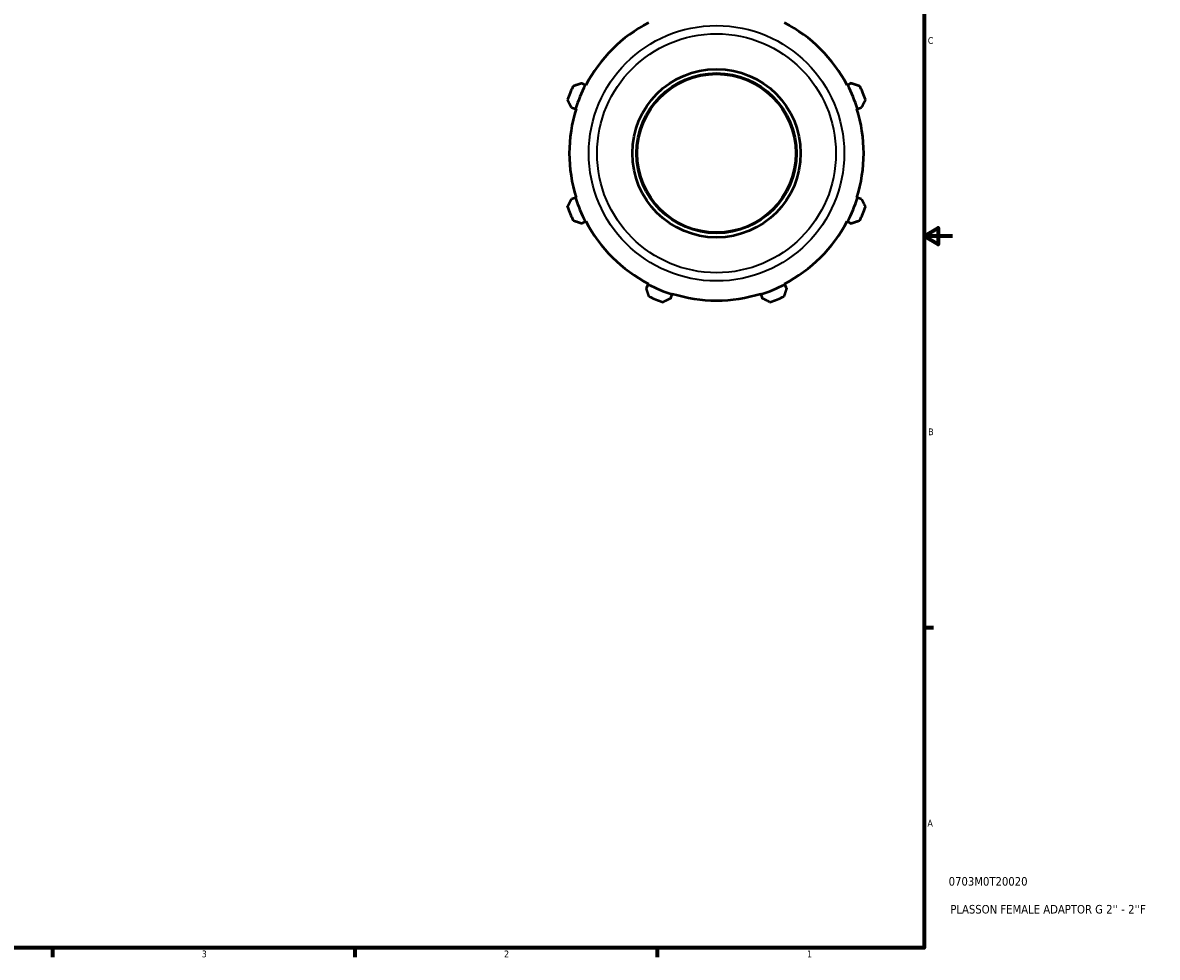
# Model space of a CAD drawing. Header units: inches. Extents: x -2.9 to 37.7, y -2.1 to 26.7.
# Tile 5 of 6: x 20.8 to 36.8, y 0.9 to 14. Entities that reach past the tile are written whole.
import ezdxf

# ---------------------------------------------------------------- set-up
doc = ezdxf.new("R2010")
doc.units = ezdxf.units.IN
doc.header["$MEASUREMENT"] = 0
for name, color, linetype, lineweight in [('Border (ANSI)', 7, 'Continuous', 70), ('Title (ANSI)', 7, 'Continuous', 50), ('Visible (ANSI)', 7, 'Continuous', 50), ('Visible Narrow (ANSI)', 7, 'Continuous', 35)]:
    doc.layers.add(name, color=color, linetype=linetype, lineweight=lineweight)
doc.styles.add('Note Text (ANSI)', font='tahoma.ttf')
doc.styles.add('Text Style29', font='tahoma.ttf')

# ---------------------------------------------------------------- blocks, each defined once
blk = doc.blocks.new('Borders Default Border')
at = {"layer": 'Border (ANSI)'}
for p, q in [((33.5, 5.5), (33.634, 5.5)), ((21.25, 1), (21.25, 0.866)), ((25.5, 1), (25.5, 0.866)), ((29.75, 1), (29.75, 0.866))]:
    blk.add_line(p, q, dxfattribs=at)
at = {"layer": 'Border (ANSI)', "flags": 128}
for points in [[(0.5, 1), (0.5, 21), (33.5, 21), (33.5, 1), (0.5, 1)], [(33.9, 11), (33.5, 11), (33.7, 11.115), (33.7, 10.885), (33.5, 11)]]:
    blk.add_lwpolyline(points, dxfattribs=at)
at = {"layer": 'Border (ANSI)', "color": 5, "true_color": 0x0000ff, "char_height": 0.0945, "attachment_point": 7, "style": 'Note Text (ANSI)'}
for s, insert in [('C', (33.552, 13.701)), ('B', (33.558, 8.203)), ('A', (33.547, 2.703)), ('3', (23.346, 0.864)), ('2', (27.596, 0.866)), ('1', (31.854, 0.866))]:
    blk.add_mtext(s, dxfattribs=dict(at, insert=insert))
blk = doc.blocks.new('Title Blocks ANSI - Large')
at = {"layer": 'Title (ANSI)', "color": 5, "true_color": 0x0000ff, "style": 'Text Style29'}
for tag, p in [('PART_NUMBER_001', (0.345, 0.873)), ('DESCRIPTION_001', (0.369, 0.481))]:
    blk.add_attdef(tag, p, '', height=0.12, dxfattribs=at)

msp = doc.modelspace()

# ---------------------------------------------------------------- linework, layer by layer
at = {"layer": 'Visible (ANSI)'}
for p, q in [((28.738, 13.124), (28.687, 13.151)), ((28.746, 13.12), (28.738, 13.124)), ((32.425, 13.124), (32.417, 13.12)), ((32.476, 13.151), (32.425, 13.124)), ((28.544, 12.807), (28.6, 12.789)), ((28.6, 12.789), (28.608, 12.787)), ((32.555, 12.787), (32.563, 12.789)), ((32.563, 12.789), (32.619, 12.807)), ((28.6, 11.54), (28.544, 11.522)), ((28.608, 11.542), (28.6, 11.54)), ((32.563, 11.54), (32.555, 11.542)), ((32.619, 11.522), (32.563, 11.54)), ((28.687, 11.178), (28.738, 11.205)), ((28.738, 11.205), (28.746, 11.209)), ((32.417, 11.209), (32.425, 11.205)), ((32.425, 11.205), (32.476, 11.178)), ((29.622, 10.321), (29.595, 10.27)), ((29.626, 10.329), (29.622, 10.321)), ((31.541, 10.321), (31.537, 10.329)), ((31.568, 10.27), (31.541, 10.321)), ((29.939, 10.127), (29.957, 10.183)), ((29.957, 10.183), (29.959, 10.191)), ((31.204, 10.191), (31.206, 10.183)), ((31.206, 10.183), (31.224, 10.127))]:
    msp.add_line(p, q, dxfattribs=at)
for radius in [1.183, 1.124, 1.115]:
    msp.add_circle((30.582, 12.165), radius, dxfattribs=at)
for radius, start, end in [(2.069, 117.5, 152.5), (2.069, 27.5, 62.5), (2.225, 154.792, 160.208), (2.078, 152.5, 162.5), (2.078, 17.5, 27.5), (2.225, 19.792, 25.208), (2.069, 162.5, 197.5), (2.069, 342.5, 17.5), (2.078, 197.5, 207.5), (2.078, 332.5, 342.5), (2.225, 199.792, 205.208), (2.225, 334.792, 340.208), (2.069, 207.5, 242.5), (2.069, 297.5, 332.5), (2.078, 242.5, 252.5), (2.078, 287.5, 297.5), (2.225, 244.792, 250.208), (2.069, 252.5, 287.5), (2.225, 289.792, 295.208)]:
    msp.add_arc((30.582, 12.165), radius, start, end, dxfattribs=at)
for points, weights in [([(28.568, 13.112), (28.629, 13.132), (28.687, 13.151)], [1, 1.00069359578, 1.00057021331]), ([(32.476, 13.151), (32.534, 13.132), (32.595, 13.112)], [1.00057021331, 1.00069359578, 1]), ([(28.544, 12.807), (28.517, 12.861), (28.488, 12.918)], [1.00057021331, 1.00069359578, 1]), ([(32.675, 12.918), (32.646, 12.861), (32.619, 12.807)], [1, 1.00069359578, 1.00057021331]), ([(28.488, 11.411), (28.517, 11.468), (28.544, 11.522)], [1, 1.00069359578, 1.00057021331]), ([(32.619, 11.522), (32.646, 11.468), (32.675, 11.411)], [1.00057021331, 1.00069359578, 1]), ([(28.687, 11.178), (28.629, 11.197), (28.568, 11.217)], [1.00057021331, 1.00069359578, 1]), ([(32.595, 11.217), (32.534, 11.197), (32.476, 11.178)], [1, 1.00069359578, 1.00057021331]), ([(29.634, 10.151), (29.614, 10.212), (29.595, 10.27)], [1, 1.00069359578, 1.00057021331]), ([(31.568, 10.27), (31.549, 10.212), (31.529, 10.151)], [1.00057021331, 1.00069359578, 1]), ([(29.939, 10.127), (29.885, 10.1), (29.828, 10.071)], [1.00057021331, 1.00069359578, 1]), ([(31.335, 10.071), (31.278, 10.1), (31.224, 10.127)], [1, 1.00069359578, 1.00057021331])]:
    msp.add_rational_spline(points, weights, degree=2, dxfattribs=at)
at = {"layer": 'Visible Narrow (ANSI)'}
for radius in [1.795, 1.679]:
    msp.add_circle((30.582, 12.165), radius, dxfattribs=at)

# ---------------------------------------------------------------- block references
msp.add_blockref('Borders Default Border', (0, 0))
msp.add_blockref('Title Blocks ANSI - Large', (33.5, 1)).add_auto_attribs({'PART_NUMBER_001': '0703M0T20020', 'DESCRIPTION_001': "PLASSON FEMALE ADAPTOR G 2'' - 2''F"})

doc.saveas('drawing.dxf')
